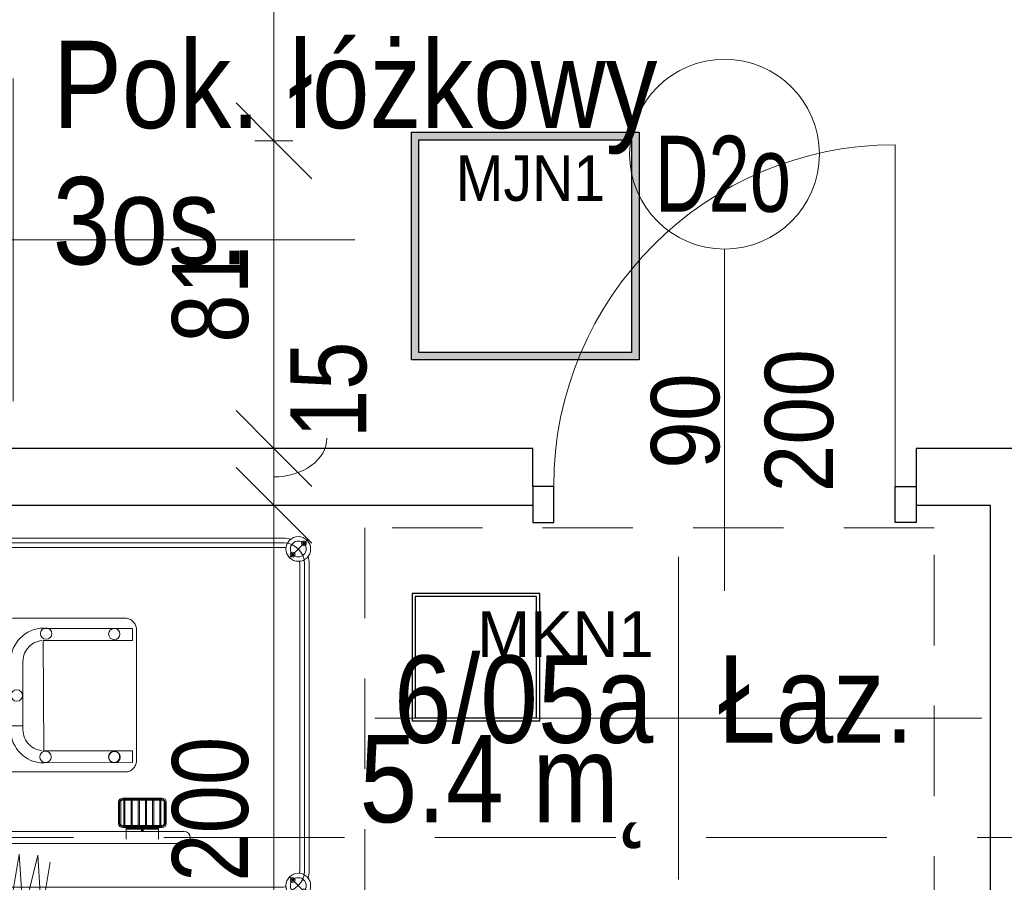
# Model space of a CAD drawing. Header units: centimetres. Extents: x -1631 to 21770, y -8842 to 3590.
# Tile 136 of 142: x 765 to 1024, y 2329 to 2556. Entities that reach past the tile are written whole.
import ezdxf

# ---------------------------------------------------------------- set-up
doc = ezdxf.new("R2010")
doc.units = ezdxf.units.CM
doc.linetypes.add('Ponad', pattern=[39.688, 23.813, -15.875])
doc.linetypes.add('Ukryte', pattern=[71.438, 47.625, -23.813])
for name, color, linetype, lineweight in [('A-ANNO-DIMS', 211, 'Continuous', 13), ('A-ANNO-DIMS-100', 211, 'Continuous', 13), ('A-ANNO-NOTE', 131, 'Continuous', 9), ('A-AREA-IDEN', 2, 'Continuous', 13), ('A-DETL-GENF', 92, 'Continuous', 9), ('A-DETL-HDLN', 90, 'Ukryte', 9), ('A-DETL-MEDM', 33, 'Continuous', 13), ('A-DOOR', 31, 'Continuous', 13), ('A-FLOR-OVHD', 1, 'Ponad', 9), ('A-WALL', 113, 'Continuous', 13), ('P-SANR-FIXT', 6, 'Continuous', 9)]:
    doc.layers.add(name, color=color, linetype=linetype, lineweight=lineweight)
doc.layers.add('E_oprawy', color=12, linetype='Continuous')
doc.styles.add('Arial', font='arial.ttf', dxfattribs={"width": 0.9, "height": 18})
doc.styles.add('Arial Narrow_5', font='ARIALN.TTF', dxfattribs={"height": 20})
doc.styles.add('Arial_1', font='arial.ttf', dxfattribs={"width": 0.7, "height": 20})
doc.styles.add('Arial_11', font='arial.ttf', dxfattribs={"width": 0.85, "height": 23})
doc.dimstyles.new('Diagonal_1_100__0__wewnętrzne', dxfattribs={"dimscale": 30.48, "dimtxt": 20.468619, "dimasz": 0.656168, "dimexe": 0.164042, "dimexo": 0.0625, "dimgap": 0.032808, "dimtad": 1, "dimdec": 0, "dimdsep": 46, "dimtxsty": 'Arial Narrow_5', "dimblk1": 'OBLIQUE', "dimblk2": 'OBLIQUE', "dimsah": 1, "dimcen": 0.09, "dimazin": 0, "dimtfac": 1, "dimtdec": 4, "dimtix": 1, "dimtmove": 0, "dimatfit": 3, "dimfxl": 0, "dimtvp": 1, "dimtolj": 1, "dimtzin": 0, "dimarcsym": 0})
doc.dimstyles.new('Diagonal_1_100__0__wewnętrzne_1', dxfattribs={"dimscale": 30.48, "dimtxt": 20.468619, "dimasz": 0.656168, "dimexe": 0.164042, "dimexo": 0.0625, "dimgap": 0.032808, "dimtad": 1, "dimdec": 0, "dimdsep": 46, "dimtxsty": 'Arial Narrow_5', "dimblk1": 'OBLIQUE', "dimblk2": 'OBLIQUE', "dimsah": 1, "dimcen": 0.09, "dimazin": 0, "dimtfac": 1, "dimtdec": 4, "dimtix": 1, "dimtmove": 1, "dimatfit": 3, "dimfxl": 0, "dimtvp": 1, "dimtolj": 1, "dimtzin": 0, "dimarcsym": 0})
doc.dimstyles.new('Diagonal_1_100__0__wewnętrzne_2', dxfattribs={"dimscale": 30.48, "dimtxt": 20.468619, "dimasz": 0.656168, "dimexe": 0.164042, "dimexo": 0.0625, "dimgap": 0.032808, "dimtad": 1, "dimdec": 0, "dimdsep": 46, "dimtxsty": 'Arial Narrow_5', "dimblk1": 'OBLIQUE', "dimblk2": 'OBLIQUE', "dimsah": 1, "dimcen": 0.09, "dimazin": 0, "dimtfac": 1, "dimtdec": 4, "dimtix": 1, "dimtmove": 2, "dimatfit": 3, "dimfxl": 0, "dimtvp": 1, "dimtolj": 1, "dimtzin": 0, "dimarcsym": 0})

# ---------------------------------------------------------------- blocks, each defined once
blk = doc.blocks.new('DRZWI 1S - automatyczna etykieta - Drzwi 90 _łazienkowe_-2387510-6_piętro IV __13_80 m_ - stan projektowany')
at = {"layer": 'A-DETL-GENF'}
for p, q in [((-50.5, -2.5), (-50.5, -12)), ((-45, -2.5), (-50.5, -2.5)), ((-45, -12), (-45, -2.5)), ((50.5, -2.5), (45, -2.5)), ((45, -2.5), (45, -12)), ((50.5, -12), (50.5, -2.5)), ((-50.5, -12), (-45, -12)), ((45, -12), (50.5, -12))]:
    blk.add_line(p, q, dxfattribs=at)
at = {"layer": 'A-DETL-MEDM', "lineweight": 25}
for p, q in [((-45, -2.5), (-50.5, -2.5)), ((-50.5, -2.5), (-50.5, -12)), ((-45, -12), (-45, -2.5)), ((45, -12), (45, -2.5)), ((45, -2.5), (50.5, -2.5)), ((50.5, -2.5), (50.5, -12)), ((-50.5, -12), (-45, -12)), ((50.5, -12), (45, -12))]:
    blk.add_line(p, q, dxfattribs=at)
at = {"layer": 'A-DOOR'}
blk.add_line((45, -2.5), (45, 87.5), dxfattribs=at)
blk.add_arc((45, -2.5), 90, 90, 180, dxfattribs=at)
blk = doc.blocks.new('brodzik natryskowy dla N - Type 1-2359081-6_piętro IV __13_80 m_ - stan projektowany')
at = {"layer": 'P-SANR-FIXT'}
for p, q in [((-44.73, -12.86), (-27.37, -14.39)), ((-42.55, -11.3), (-42.55, -11)), ((-36.05, -11.3), (-42.55, -11.3)), ((-40.55, -11.3), (-40.55, -95.8)), ((-39.3, -11), (-39.3, -95.8)), ((-38.05, -11.3), (-38.05, -95.8)), ((-36.05, -11), (-36.05, -11.3)), ((-26.61, -11.2), (-26.61, -69.6)), ((-23.41, -69.6), (-23.41, -11.2)), ((14.45, -11.52), (10.54, -11.52)), ((10.54, -11.52), (10.54, -20.79)), ((14.45, -11.52), (14.45, -20.79)), ((49.36, -11.3), (49.36, -11)), ((55.86, -11.3), (49.36, -11.3)), ((51.36, -11.3), (51.36, -95.8)), ((52.61, -11), (52.61, -96)), ((53.86, -11.3), (53.86, -95.8)), ((55.86, -11), (55.86, -11.3)), ((-27.37, -14.39), (-44.99, -15.67)), ((-28.14, -17.71), (-45.75, -19.5)), ((-44.99, -15.67), (-28.14, -17.71)), ((-45.75, -19.5), (-29.41, -21.8)), ((-29.41, -21.8), (-46.26, -23.33)), ((-46.26, -23.33), (-29.41, -26.14)), ((-7.23, -23.25), (-7.38, -23.5)), ((-7.05, -23.02), (-7.23, -23.25)), ((-6.85, -22.81), (-7.05, -23.02)), ((-6.64, -22.61), (-6.85, -22.81)), ((-6.41, -22.43), (-6.64, -22.61)), ((-6.17, -22.27), (-6.41, -22.43)), ((-5.92, -22.14), (-6.17, -22.27)), ((-5.66, -22.03), (-5.92, -22.14)), ((-5.39, -21.95), (-5.66, -22.03)), ((-5.12, -21.9), (-5.39, -21.95)), ((-4.84, -21.88), (-5.12, -21.9)), ((10.32, -21.88), (-4.84, -21.88)), ((10.54, -20.79), (14.45, -20.79)), ((14.44, -21.54), (10.55, -21.51)), ((13.8, -21.67), (11.19, -21.67)), ((11.19, -21.67), (11.19, -23.94)), ((13.8, -23.94), (13.8, -21.67)), ((30.14, -21.88), (14.73, -21.88)), ((30.36, -21.95), (30.1, -21.9)), ((30.62, -22.03), (30.14, -21.88)), ((30.87, -22.14), (30.62, -22.03)), ((31.12, -22.28), (30.87, -22.14)), ((31.36, -22.44), (31.12, -22.28)), ((31.59, -22.62), (31.36, -22.44)), ((31.81, -22.82), (31.59, -22.62)), ((32.01, -23.04), (31.81, -22.82)), ((32.19, -23.27), (32.01, -23.04)), ((32.35, -23.52), (32.19, -23.27)), ((-7.7, -24.28), (-7.74, -24.55)), ((-7.74, -24.55), (-7.74, -54.09)), ((-7.62, -24.01), (-7.7, -24.28)), ((-7.51, -23.75), (-7.62, -24.01)), ((-7.38, -23.5), (-7.51, -23.75)), ((-2.82, -26.45), (-2.2, -25.89)), ((-2.2, -25.89), (-1.53, -25.38)), ((-1.53, -25.38), (-0.81, -24.95)), ((-0.81, -24.95), (-0.05, -24.58)), ((-0.05, -24.58), (0.75, -24.29)), ((0.75, -24.29), (1.58, -24.07)), ((1.58, -24.07), (2.44, -23.94)), ((2.44, -23.94), (4.41, -23.89)), ((22.33, -23.94), (3.78, -23.89)), ((4.41, -23.89), (4.41, -27.12)), ((11.19, -23.94), (13.8, -23.94)), ((23.2, -24.07), (22.33, -23.94)), ((24.03, -24.29), (23.2, -24.07)), ((24.83, -24.58), (24.03, -24.29)), ((25.59, -24.95), (24.83, -24.58)), ((26.31, -25.38), (25.59, -24.95)), ((26.98, -25.89), (26.31, -25.38)), ((27.59, -26.45), (26.98, -25.89)), ((32.49, -23.77), (32.35, -23.52)), ((32.6, -24.04), (32.49, -23.77)), ((32.68, -24.31), (32.6, -24.04)), ((32.74, -24.58), (32.68, -24.31)), ((32.74, -24.86), (32.74, -24.58)), ((32.74, -54.38), (32.74, -24.86)), ((-29.41, -26.14), (-45.5, -27.16)), ((-45.5, -27.16), (-29.67, -31)), ((-4.68, -29.22), (-4.32, -28.45)), ((-4.32, -28.45), (-3.88, -27.74)), ((-3.88, -27.74), (-3.38, -27.07)), ((-3.38, -27.07), (-2.82, -26.45)), ((-0.12, -28.38), (-0.51, -28.74)), ((0.31, -28.06), (-0.12, -28.38)), ((0.76, -27.79), (0.31, -28.06)), ((1.25, -27.55), (0.76, -27.79)), ((1.76, -27.36), (1.25, -27.55)), ((2.29, -27.23), (1.76, -27.36)), ((2.84, -27.14), (2.29, -27.23)), ((3.4, -27.11), (2.84, -27.14)), ((4.41, -27.12), (3.4, -27.11)), ((3.78, -27.12), (21.37, -27.12)), ((21.37, -27.12), (21.94, -27.14)), ((21.94, -27.14), (22.49, -27.23)), ((22.49, -27.23), (23.02, -27.36)), ((23.02, -27.36), (23.53, -27.55)), ((23.53, -27.55), (24.01, -27.79)), ((24.01, -27.79), (24.47, -28.06)), ((24.47, -28.06), (24.89, -28.38)), ((24.89, -28.38), (25.29, -28.74)), ((28.16, -27.07), (27.59, -26.45)), ((28.66, -27.74), (28.16, -27.07)), ((29.09, -28.45), (28.66, -27.74)), ((29.46, -29.22), (29.09, -28.45)), ((-29.67, -31), (-44.99, -32.02)), ((-5.32, -31.71), (-5.19, -30.85)), ((-5.19, -30.85), (-4.98, -30.01)), ((-4.98, -30.01), (-4.68, -29.22)), ((-1.89, -31.01), (-2.03, -31.55)), ((-1.71, -30.51), (-1.89, -31.01)), ((-1.47, -30.02), (-1.71, -30.51)), ((-1.19, -29.56), (-1.47, -30.02)), ((-0.87, -29.14), (-1.19, -29.56)), ((-0.51, -28.74), (-0.87, -29.14)), ((25.29, -28.74), (25.65, -29.14)), ((25.65, -29.14), (25.96, -29.56)), ((25.96, -29.56), (26.24, -30.02)), ((26.24, -30.02), (26.48, -30.51)), ((26.48, -30.51), (26.66, -31.01)), ((26.66, -31.01), (26.8, -31.55)), ((29.75, -30.01), (29.46, -29.22)), ((29.97, -30.85), (29.75, -30.01)), ((30.1, -31.71), (29.97, -30.85)), ((-44.99, -32.02), (-31.46, -34.32)), ((-5.37, -32.6), (-5.32, -31.71)), ((-5.29, -56.03), (-5.37, -32.6)), ((26.92, -32.43), (-2.15, -32.63)), ((-2.15, -32.63), (-2.15, -56.03)), ((-2.03, -31.55), (-2.11, -32.1)), ((26.8, -31.55), (26.88, -32.1)), ((26.92, -56.03), (26.92, -32.43)), ((30.07, -32.63), (30.07, -56.03)), ((30.15, -32.6), (30.1, -31.71)), ((-5.23, -51), (-5.24, -51.15)), ((-5.24, -51.15), (-5.23, -51.29)), ((-5.21, -50.85), (-5.23, -51)), ((-5.23, -51.29), (-5.21, -51.44)), ((-5.18, -50.71), (-5.21, -50.85)), ((-5.21, -51.44), (-5.18, -51.58)), ((-5.13, -50.58), (-5.18, -50.71)), ((-5.18, -51.58), (-5.13, -51.71)), ((-5.07, -50.45), (-5.13, -50.58)), ((-5.13, -51.71), (-5.07, -51.84)), ((-4.99, -50.33), (-5.07, -50.45)), ((-5.07, -51.84), (-4.99, -51.96)), ((-4.91, -50.21), (-4.99, -50.33)), ((-4.81, -50.11), (-4.91, -50.21)), ((-4.71, -50.02), (-4.81, -50.11)), ((-4.6, -49.93), (-4.71, -50.02)), ((-4.48, -49.86), (-4.6, -49.93)), ((-4.35, -49.8), (-4.48, -49.86)), ((-4.21, -49.75), (-4.35, -49.8)), ((-4.07, -49.71), (-4.21, -49.75)), ((-3.93, -49.69), (-4.07, -49.71)), ((-3.78, -49.68), (-3.93, -49.69)), ((-3.48, -49.71), (-3.63, -49.69)), ((-3.34, -49.75), (-3.48, -49.71)), ((-3.21, -49.8), (-3.34, -49.75)), ((-3.08, -49.86), (-3.21, -49.8)), ((-2.96, -49.93), (-3.08, -49.86)), ((-2.85, -50.02), (-2.96, -49.93)), ((-2.74, -50.11), (-2.85, -50.02)), ((-2.65, -50.21), (-2.74, -50.11)), ((-2.56, -50.33), (-2.65, -50.21)), ((-2.49, -50.45), (-2.56, -50.33)), ((-2.56, -51.96), (-2.49, -51.84)), ((-2.43, -50.58), (-2.49, -50.45)), ((-2.49, -51.84), (-2.43, -51.71)), ((-2.38, -50.71), (-2.43, -50.58)), ((-2.43, -51.71), (-2.38, -51.58)), ((-2.34, -50.85), (-2.38, -50.71)), ((-2.38, -51.58), (-2.34, -51.44)), ((-2.32, -51), (-2.34, -50.85)), ((-2.34, -51.44), (-2.32, -51.29)), ((-2.31, -51.15), (-2.32, -51)), ((-2.32, -51.29), (-2.31, -51.15)), ((-22.41, -54.35), (-25.41, -54.35)), ((-22.81, -62.85), (-22.81, -54.35)), ((-22.61, -62.85), (-22.61, -54.35)), ((-22.41, -63.8), (-22.41, -53.4)), ((-22.11, -63.8), (-22.11, -53.4)), ((-21.81, -63.8), (-21.81, -53.4)), ((-21.81, -53.7), (-15.21, -53.7)), ((-21.81, -54), (-15.21, -54)), ((-21.31, -52.3), (-15.71, -52.3)), ((-21.31, -52.6), (-15.71, -52.6)), ((-21.31, -52.9), (-15.71, -52.9)), ((-15.21, -53.4), (-15.21, -63.8)), ((-14.91, -53.4), (-14.91, -63.8)), ((-14.61, -53.4), (-14.61, -63.8)), ((-7.74, -54.09), (-7.74, -54.37)), ((-7.74, -54.37), (-7.7, -54.64)), ((-4.99, -51.96), (-4.91, -52.08)), ((-4.91, -52.08), (-4.81, -52.18)), ((-4.81, -52.18), (-4.71, -52.27)), ((-4.71, -52.27), (-4.6, -52.36)), ((-4.6, -52.36), (-4.48, -52.43)), ((-4.48, -52.43), (-4.35, -52.49)), ((-4.35, -52.49), (-4.21, -52.54)), ((-4.21, -52.54), (-4.07, -52.58)), ((-4.07, -52.58), (-3.93, -52.6)), ((-3.93, -52.6), (-3.78, -52.61)), ((-3.78, -52.61), (-3.63, -52.6)), ((-3.63, -52.6), (-3.48, -52.58)), ((-3.48, -52.58), (-3.34, -52.54)), ((-3.34, -52.54), (-3.21, -52.49)), ((-3.21, -52.49), (-3.08, -52.43)), ((-3.08, -52.43), (-2.96, -52.36)), ((-2.96, -52.36), (-2.85, -52.27)), ((-2.85, -52.27), (-2.74, -52.18)), ((-2.74, -52.18), (-2.65, -52.08)), ((-2.65, -52.08), (-2.56, -51.96)), ((32.69, -54.67), (32.74, -54.38)), ((-21.81, -55.6), (-15.21, -55.6)), ((-21.81, -55.9), (-15.21, -55.9)), ((-7.7, -54.64), (-7.62, -54.91)), ((-7.62, -54.91), (-7.52, -55.18)), ((-7.52, -55.18), (-7.4, -55.43)), ((-7.4, -55.43), (-7.25, -55.67)), ((-7.25, -55.67), (-7.07, -55.9)), ((-7.07, -55.9), (-6.88, -56.11)), ((-6.88, -56.11), (-6.67, -56.31)), ((-6.67, -56.31), (-6.44, -56.49)), ((-6.44, -56.49), (-6.2, -56.64)), ((-6.2, -56.64), (-5.95, -56.77)), ((-5.95, -56.77), (-5.69, -56.88)), ((-5.69, -56.88), (-5.41, -56.96)), ((-5.41, -56.96), (-5.13, -57.01)), ((-2.15, -56.03), (-5.29, -56.03)), ((-5.13, -57.01), (29.82, -57.01)), ((26.92, -56.03), (30.07, -56.03)), ((29.82, -57.01), (30.1, -57.01)), ((30.1, -57.01), (30.38, -56.96)), ((30.38, -56.96), (30.65, -56.89)), ((30.65, -56.89), (30.92, -56.78)), ((30.92, -56.78), (31.17, -56.66)), ((31.17, -56.66), (31.41, -56.51)), ((31.41, -56.51), (31.64, -56.34)), ((31.64, -56.34), (31.85, -56.14)), ((31.85, -56.14), (32.05, -55.93)), ((32.05, -55.93), (32.22, -55.71)), ((32.22, -55.71), (32.38, -55.46)), ((32.38, -55.46), (32.51, -55.21)), ((32.51, -55.21), (32.61, -54.94)), ((32.61, -54.94), (32.69, -54.67)), ((-21.81, -57.5), (-15.21, -57.5)), ((-21.81, -57.8), (-15.21, -57.8)), ((-21.81, -59.4), (-15.21, -59.4)), ((-21.81, -59.7), (-15.21, -59.7)), ((-21.81, -61.3), (-15.21, -61.3)), ((-21.81, -61.6), (-15.21, -61.6)), ((-22.41, -62.85), (-25.41, -62.85)), ((-21.81, -63.2), (-15.21, -63.2)), ((-21.81, -63.5), (-15.21, -63.5)), ((-15.71, -64.3), (-21.31, -64.3)), ((-15.71, -64.6), (-21.31, -64.6)), ((-15.71, -64.9), (-21.31, -64.9)), ((-35.25, -97.25), (-40.13, -102.13)), ((48.56, -97.25), (53.43, -102.13)), ((47.11, -100.05), (-33.8, -100.05)), ((-33.8, -101.3), (47.11, -101.3)), ((47.11, -102.55), (-33.8, -102.55))]:
    blk.add_line(p, q, dxfattribs=at)
for centre, radius in [((12.42, -25.5), 1.5), ((-3.77, -33.05), 1.5), ((28.71, -33.24), 1.5), ((-3.85, -51.24), 1.5), ((28.59, -51.18), 1.5), ((-37.69, -99.69), 3.25), ((-37.69, -99.69), 2.1), ((-36.21, -98.2), 0.62), ((-36.21, -98.2), 0.32), ((51, -99.69), 3.25), ((49.51, -98.2), 0.62), ((51, -99.69), 2.1), ((49.51, -98.2), 0.32), ((-39.18, -101.17), 0.62), ((-39.18, -101.17), 0.32), ((52.48, -101.17), 0.62), ((52.48, -101.17), 0.32)]:
    blk.add_circle(centre, radius, dxfattribs=at)
for centre, radius, start, end in [((-21.31, -53.4), 1.1, 90, 180), ((-21.31, -53.4), 0.8, 90, 180), ((-21.31, -53.4), 0.5, 90, 180), ((-15.71, -53.4), 1.1, 360, 90), ((-15.71, -53.4), 0.8, 360, 90), ((-15.71, -53.4), 0.5, 360, 90), ((-21.31, -63.8), 1.1, 180, 270), ((-21.31, -63.8), 0.8, 180, 270), ((-21.31, -63.8), 0.5, 180, 270), ((-15.71, -63.8), 0.5, 270, 360), ((-15.71, -63.8), 0.8, 270, 360), ((-15.71, -63.8), 1.1, 270, 360), ((-25.01, -69.6), 1.6, 180, 360), ((-33.8, -95.8), 6.75, 180, 196.4965), ((-33.8, -95.8), 5.5, 180, 270), ((-33.8, -95.8), 4.25, 180, 188.8511), ((47.11, -95.8), 5.5, 270, 360), ((47.11, -95.8), 4.25, 351.1489, 360), ((47.11, -95.8), 6.75, 343.5035, 360), ((-33.8, -95.8), 4.25, 261.1489, 270), ((47.11, -95.8), 4.25, 270, 278.8511), ((-33.8, -95.8), 6.75, 253.5035, 270), ((47.11, -95.8), 6.75, 270, 286.4965)]:
    blk.add_arc(centre, radius, start, end, dxfattribs=at)
blk.add_ellipse((-23.14, -58.6), major_axis=(0, 0.325), ratio=0.224951, dxfattribs=at)
blk = doc.blocks.new('DIMBLOCK48-6_piętro IV __13_80 m_ - stan projektowany')
at = {"layer": 'A-ANNO-DIMS-100', "transparency": 16777216}
for p, q in [((831.65, 2428.33), (821.65, 2438.33)), ((826.65, 2428.33), (836.65, 2428.33)), ((831.65, 2428.33), (826.65, 2428.33)), ((831.65, 2228.33), (831.65, 2428.33)), ((831.65, 2428.33), (841.65, 2418.33)), ((831.65, 2228.33), (821.65, 2238.33)), ((826.65, 2228.33), (836.65, 2228.33)), ((831.65, 2228.33), (826.65, 2228.33)), ((831.65, 2228.33), (841.65, 2218.33))]:
    blk.add_line(p, q, dxfattribs=at)
at = {"layer": 'A-ANNO-DIMS-100', "color": 0, "transparency": 16777216, "insert": (804.8, 2329.15), "char_height": 20, "width": 45.6158, "attachment_point": 1, "rotation": 90, "line_spacing_factor": 0.974696, "style": 'Arial Narrow_5'}
blk.add_mtext('200', dxfattribs=at)
blk = doc.blocks.new('_Oblique')
at = {"color": 0, "linetype": 'ByBlock', "lineweight": -2}
blk.add_line((-0.5, -0.5), (0.5, 0.5), dxfattribs=at)
blk = doc.blocks.new('DIMBLOCK49-6_piętro IV __13_80 m_ - stan projektowany')
at = {"layer": 'A-ANNO-DIMS-100', "transparency": 16777216}
for p, q in [((831.65, 2443.33), (821.65, 2453.33)), ((826.65, 2443.33), (836.65, 2443.33)), ((831.65, 2443.33), (826.65, 2443.33)), ((831.65, 2428.33), (831.65, 2443.33)), ((831.65, 2443.33), (841.65, 2433.33)), ((831.65, 2428.33), (821.65, 2438.33)), ((826.65, 2428.33), (836.65, 2428.33)), ((831.65, 2428.33), (826.65, 2428.33)), ((831.65, 2428.33), (841.65, 2418.33))]:
    blk.add_line(p, q, dxfattribs=at)
blk.add_ellipse((831.65, 2446.01), major_axis=(-13.91, 0), ratio=0.732231, start_param=1.570796, end_param=3.141593, dxfattribs=at)
at = {"layer": 'A-ANNO-DIMS-100', "color": 0, "transparency": 16777216, "insert": (835.96, 2446.01), "char_height": 20, "width": 30.4105, "attachment_point": 1, "rotation": 90, "line_spacing_factor": 0.974696, "style": 'Arial Narrow_5'}
blk.add_mtext('15', dxfattribs=at)
blk = doc.blocks.new('DIMBLOCK50-6_piętro IV __13_80 m_ - stan projektowany')
at = {"layer": 'A-ANNO-DIMS-100', "transparency": 16777216}
for p, q in [((831.65, 2524.33), (821.65, 2534.33)), ((826.65, 2524.33), (836.65, 2524.33)), ((831.65, 2524.33), (826.65, 2524.33)), ((831.65, 2443.33), (831.65, 2524.33)), ((831.65, 2524.33), (841.65, 2514.33)), ((831.65, 2443.33), (821.65, 2453.33)), ((826.65, 2443.33), (836.65, 2443.33)), ((831.65, 2443.33), (826.65, 2443.33)), ((831.65, 2443.33), (841.65, 2433.33))]:
    blk.add_line(p, q, dxfattribs=at)
at = {"layer": 'A-ANNO-DIMS-100', "color": 0, "transparency": 16777216, "insert": (804.8, 2471.15), "char_height": 20, "width": 30.4105, "attachment_point": 1, "rotation": 90, "line_spacing_factor": 0.974696, "style": 'Arial Narrow_5'}
blk.add_mtext('81', dxfattribs=at)
blk = doc.blocks.new('DIMBLOCK51-6_piętro IV __13_80 m_ - stan projektowany')
at = {"layer": 'A-ANNO-DIMS-100', "transparency": 16777216}
for p, q in [((831.65, 2798.33), (821.65, 2808.33)), ((826.65, 2798.33), (836.65, 2798.33)), ((831.65, 2798.33), (826.65, 2798.33)), ((831.65, 2524.33), (831.65, 2798.33)), ((831.65, 2798.33), (841.65, 2788.33)), ((831.65, 2524.33), (821.65, 2534.33)), ((826.65, 2524.33), (836.65, 2524.33)), ((831.65, 2524.33), (826.65, 2524.33)), ((831.65, 2524.33), (841.65, 2514.33))]:
    blk.add_line(p, q, dxfattribs=at)
at = {"layer": 'A-ANNO-DIMS-100', "color": 0, "transparency": 16777216, "insert": (804.8, 2642.32), "char_height": 20, "width": 45.6158, "attachment_point": 1, "rotation": 90, "line_spacing_factor": 0.974696, "style": 'Arial Narrow_5'}
blk.add_mtext('274', dxfattribs=at)
blk = doc.blocks.new('METKA_POMIESZCZENIA2 - Rozbudowana - bez ramki-2396678-6_piętro IV __13_80 m_ - stan projektowany')
at = {"layer": 'A-AREA-IDEN'}
for p, q in [((0, 0.425), (0, 0)), ((0.0976, 0), (-0.8, 0)), ((-0.8, 0), (0.9, 0)), ((0, 0), (0, -0.425))]:
    blk.add_line(p, q, dxfattribs=at)
blk = doc.blocks.new('METKA_POMIESZCZENIA2 - Rozbudowana krótka - bez ramki-2403173-6_piętro IV __13_80 m_ - stan projektowany')
at = {"layer": 'A-AREA-IDEN'}
for p, q in [((0, 0.425), (0, 0)), ((0.0976, 0), (-0.8, 0)), ((-0.8, 0), (0.8, 0)), ((0, 0), (0, -0.425))]:
    blk.add_line(p, q, dxfattribs=at)
blk = doc.blocks.new('MJN1')
at = {"layer": 'E_oprawy', "linetype": 'ByBlock'}
h = blk.add_hatch(color=256, dxfattribs=at)
h.paths.add_polyline_path([(-30, -30), (-30, 30), (30, 30), (30, -30)])
h.paths.add_polyline_path([(-28, -28), (-28, 28), (28, 28), (28, -28)], flags=16)
for points in [[(-30, -30), (-30, 30), (30, 30), (30, -30)], [(-28, -28), (-28, 28), (28, 28), (28, -28)]]:
    blk.add_lwpolyline(points, close=True, dxfattribs=at)
blk.add_circle((0, 0), 0.0000001, dxfattribs=at)
at = {"layer": 'E_oprawy', "color": 4, "style": 'Arial', "width": 0.9}
blk.add_text('MJN1', height=12, dxfattribs=at).set_placement((-18.29, 11.9))
blk = doc.blocks.new('MKN1')
at = {"layer": 'E_oprawy', "linetype": 'ByBlock'}
for points in [[(9572.75, 390.73), (9572.75, 357.13), (9606.35, 357.13), (9606.35, 390.73)], [(9573.55, 389.92), (9573.55, 357.92), (9605.55, 357.92), (9605.55, 389.92)]]:
    blk.add_lwpolyline(points, close=True, dxfattribs=at)
for centre in [(9589.55, 373.92), (9710.84, 373.92)]:
    blk.add_circle(centre, 0.01, dxfattribs=at)
at = {"layer": 'E_oprawy', "color": 4, "linetype": 'ByBlock', "insert": (9589.85, 385.97), "char_height": 0.2, "width": 42.2965, "attachment_point": 1}
blk.add_mtext('{\\fArial|b0|i0|c0|p0;\\H60x;MKN1}', dxfattribs=at)

msp = doc.modelspace()

# ---------------------------------------------------------------- linework, layer by layer
at = {"layer": 'A-ANNO-NOTE', "lineweight": 13}
msp.add_line((950.38, 2405.83), (950.38, 2495.83), dxfattribs=at)
msp.add_line((950.38, 2405.83), (950.38, 2495.83), dxfattribs=at)
msp.add_circle((950.38, 2520.83), 25, dxfattribs=at)
at = {"layer": 'A-DETL-HDLN'}
msp.add_line((-1197.62, 2340.83), (1172.38, 2340.83), dxfattribs=at)
at = {"layer": 'A-FLOR-OVHD'}
for p, q in [((1005.64, 2422.38), (855.64, 2422.38)), ((855.64, 2422.38), (855.64, 2272.38)), ((1005.64, 2272.38), (1005.64, 2422.38))]:
    msp.add_line(p, q, dxfattribs=at)
at = {"layer": 'A-WALL', "color": 7, "lineweight": 25}
for p, q in [((899.88, 2443.33), (727.38, 2443.33)), ((899.88, 2433.33), (899.88, 2443.33)), ((1035.38, 2443.33), (1000.88, 2443.33)), ((1000.88, 2443.33), (1000.88, 2433.33)), ((727.38, 2428.33), (899.88, 2428.33)), ((1000.88, 2428.33), (1020.38, 2428.33)), ((1020.38, 2428.33), (1020.38, 2228.33))]:
    msp.add_line(p, q, dxfattribs=at)

# ---------------------------------------------------------------- block references
at = {"layer": 'A-AREA-IDEN', "xscale": 99.99999999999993, "yscale": 99.99999999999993, "zscale": 99.99999999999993}
for name, p in [('METKA_POMIESZCZENIA2 - Rozbudowana - bez ramki-2396678-6_piętro IV __13_80 m_ - stan projektowany', (762.93, 2498.25)), ('METKA_POMIESZCZENIA2 - Rozbudowana krótka - bez ramki-2403173-6_piętro IV __13_80 m_ - stan projektowany', (938.24, 2372.23))]:
    msp.add_blockref(name, p, dxfattribs=at)
at = {"layer": 'A-DOOR'}
msp.add_blockref('DRZWI 1S - automatyczna etykieta - Drzwi 90 _łazienkowe_-2387510-6_piętro IV __13_80 m_ - stan projektowany', (950.38, 2435.83), dxfattribs=at)
at = {"layer": 'E_oprawy'}
msp.add_blockref('MJN1', (897.86, 2496.62), dxfattribs=at)
at = {"layer": 'E_oprawy', "linetype": 'ByBlock'}
msp.add_blockref('MKN1', (-8704.67, 2014.4), dxfattribs=at)
at = {"layer": 'P-SANR-FIXT', "rotation": 90.00000000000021}
msp.add_blockref('brodzik natryskowy dla N - Type 1-2359081-6_piętro IV __13_80 m_ - stan projektowany', (738.38, 2365.83), dxfattribs=at)

# ---------------------------------------------------------------- texts
at = {"layer": 'A-ANNO-NOTE', "lineweight": 211, "insert": (949.98, 2515.53), "char_height": 20, "width": 37.03, "attachment_point": 5, "line_spacing_factor": 0.936439, "style": 'Arial_1'}
msp.add_mtext('\\pxqc,t4.445,8.89,13.335,17.78,22.225,26.67,31.115,35.56,40.005,44.45,48.895,53.34,57.785,62.23,66.675,71.12,75.565,80.01,84.455,88.9,93.345,97.79,102.235,106.68,111.125,115.57,120.015,124.46,128.905,133.35,137.795,142.24;{D2o}', dxfattribs=at)
at = {"layer": 'A-ANNO-NOTE', "lineweight": 211, "char_height": 18, "attachment_point": 5, "rotation": 90, "line_spacing_factor": 0.936439, "style": 'Arial'}
for s, insert, width in [('\\pxqc,t6.35,12.7,19.05,25.4,31.75,38.1,44.45,50.8,57.15,63.5,69.85,76.2,82.55,88.9,95.25,101.6,107.95,114.3,120.65,127,133.35,139.7,146.05,152.4,158.75,165.1,171.45,177.8,184.15,190.5,196.85,203.2;{200}', (970.14, 2450.61), 38.07), ('\\pxqc,t6.35,12.7,19.05,25.4,31.75,38.1,44.45,50.8,57.15,63.5,69.85,76.2,82.55,88.9,95.25,101.6,107.95,114.3,120.65,127,133.35,139.7,146.05,152.4,158.75,165.1,171.45,177.8,184.15,190.5,196.85,203.2;{90}', (940.14, 2450.52), 25.65)]:
    msp.add_mtext(s, dxfattribs=dict(at, insert=insert, width=width))
at = {"layer": 'A-AREA-IDEN', "char_height": 23, "line_spacing_factor": 0.936439, "style": 'Arial_11'}
for s, insert, width, attachment_point in [('\\pt84.99995,169.9999,255.00008,340.00003,424.99998,509.99993,595.00011,680.00006,765.00001,849.99996,934.99991,1020.00009,1105.00004,1189.99999,1274.99994,1359.99989,1445.00007,1530.00002,1614.99997,1699.99992,1785.0001,1870.00005,1955,2039.99995,2124.9999,2210.00008,2295.00003,2379.99998,2464.99993,2550.00011,2635.00006,2720.00001;Pok. łóżkowy\\P3os.', (773.36, 2491.47), 156.91, 7), ('\\pt84.99995,169.9999,255.00008,340.00003,424.99998,509.99993,595.00011,680.00006,765.00001,849.99996,934.99991,1020.00009,1105.00004,1189.99999,1274.99994,1359.99989,1445.00007,1530.00002,1614.99997,1699.99992,1785.0001,1870.00005,1955,2039.99995,2124.9999,2210.00008,2295.00003,2379.99998,2464.99993,2550.00011,2635.00006,2720.00001;Łaz.', (948.67, 2365.45), 51.765, 7), ('\\pxqr,t3.69565,7.3913,11.08696,14.78261,18.47826,22.17391,25.86957,29.56522,33.26087,36.95652,40.65217,44.34783,48.04348,51.73913,55.43478,59.13043,62.82609,66.52174,70.21739,73.91304,77.6087,81.30435,85,88.69565,92.3913,96.08696,99.78261,103.47826,107.17391,110.86957,114.56522,118.26087;{6/05a}', (931.59, 2365.45), 68, 9), ('\\pt84.99995,169.9999,255.00008,340.00003,424.99998,509.99993,595.00011,680.00006,765.00001,849.99996,934.99991,1020.00009,1105.00004,1189.99999,1274.99994,1359.99989,1445.00007,1530.00002,1614.99997,1699.99992,1785.0001,1870.00005,1955,2039.99995,2124.9999,2210.00008,2295.00003,2379.99998,2464.99993,2550.00011,2635.00006,2720.00001;5.4 m˛', (931.59, 2367.84), 76.5, 3)]:
    msp.add_mtext(s, dxfattribs=dict(at, insert=insert, width=width, attachment_point=attachment_point))

# ---------------------------------------------------------------- dimensions: what is measured, and where the dimension line sits
at = {"layer": 'A-ANNO-DIMS'}
for base, p1, p2, override, picture, middle in [((831.65, 2798.33), (826.65, 2524.33), (826.65, 2798.33), {"dimpost": '<>', "dimfxl": 274}, 'DIMBLOCK51-6_piętro IV __13_80 m_ - stan projektowany', (820.61, 2661.33)), ((831.65, 2524.33), (826.65, 2443.33), (826.65, 2524.33), {"dimpost": '<>', "dimfxl": 81}, 'DIMBLOCK50-6_piętro IV __13_80 m_ - stan projektowany', (820.44, 2483.83))]:
    dim = msp.add_linear_dim(base=base, p1=p1, p2=p2, angle=90, dimstyle='Diagonal_1_100__0__wewnętrzne', override=override, dxfattribs=at)
    dim.commit()
    dim.dimension.update_dxf_attribs({"geometry": picture, "text_midpoint": middle})
for base, p1, p2, dimstyle, override, picture, middle in [((831.65, 2443.33), (826.65, 2428.33), (826.65, 2443.33), 'Diagonal_1_100__0__wewnętrzne_1', {"dimpost": '<>', "dimfxl": 15}, 'DIMBLOCK49-6_piętro IV __13_80 m_ - stan projektowany', (849.29, 2461.22)), ((831.65, 2428.33), (826.65, 2228.33), (826.65, 2428.33), 'Diagonal_1_100__0__wewnętrzne_2', {"dimpost": '<>', "dimfxl": 200}, 'DIMBLOCK48-6_piętro IV __13_80 m_ - stan projektowany', (818.14, 2351.96))]:
    dim = msp.add_linear_dim(base=base, p1=p1, p2=p2, angle=90, dimstyle=dimstyle, override=override, dxfattribs=at)
    dim.commit()
    dim.dimension.update_dxf_attribs({"geometry": picture, "text_midpoint": middle, "dimtype": 160, "text_rotation": 90})

doc.saveas('drawing.dxf')
